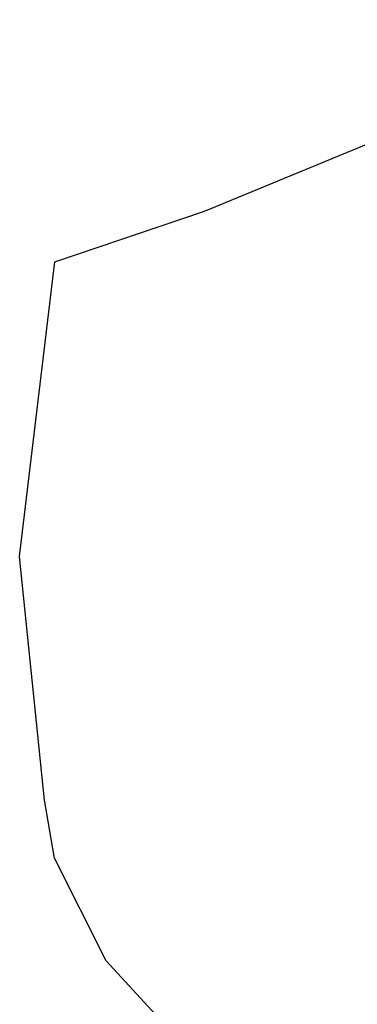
# Model space of a CAD drawing. Extents: x 7582895 to 7584772, y 6020395 to 6021139.
# Tile 31 of 49: x 7584235 to 7584296, y 6020834 to 6021011. Entities that reach past the tile are written whole.
import ezdxf

# ---------------------------------------------------------------- set-up
doc = ezdxf.new("R2010")
doc.units = 0
doc.linetypes.add('4_SUGP', pattern=[0])
doc.layers.add('SUGP_L_0', color=52, linetype='4_SUGP')

msp = doc.modelspace()

# ---------------------------------------------------------------- linework, layer by layer
at = {"layer": 'SUGP_L_0', "linetype": '4_SUGP'}
for p, q in [((7584268.62, 6020976.71), (7584352.38, 6021011.17)), ((7584241.62, 6020967.55), (7584268.62, 6020976.71)), ((7584235.3, 6020914.47), (7584241.62, 6020967.55)), ((7584239.79, 6020870.59), (7584235.3, 6020914.47)), ((7584241.6, 6020860.15), (7584239.79, 6020870.59)), ((7584250.9, 6020841.64), (7584241.6, 6020860.15)), ((7584263.77, 6020827.73), (7584250.9, 6020841.64))]:
    msp.add_line(p, q, dxfattribs=at)

doc.saveas('drawing.dxf')
